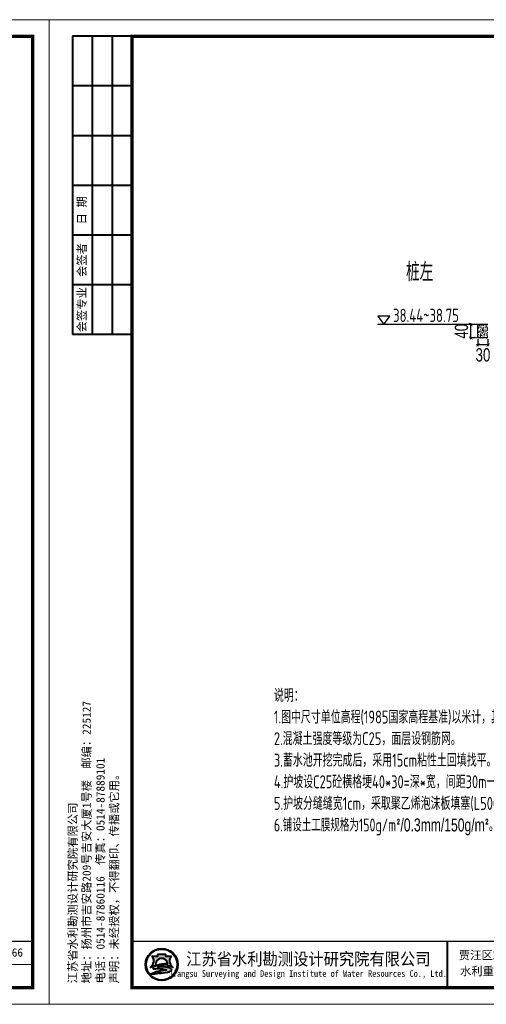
# Model space of a CAD drawing. Extents: x 195980 to 4556207, y -3208917 to -20115.
# Tile 4 of 6: x 204291 to 205697, y -23085 to -20115. Entities that reach past the tile are written whole.
import ezdxf
from ezdxf.enums import TextEntityAlignment as Align

# ---------------------------------------------------------------- set-up
doc = ezdxf.new("R2010")
doc.units = 0
doc.header["$MEASUREMENT"] = 0
doc.layers.get('0').update_dxf_attribs({"linetype": 'CONTINUOUS'})
doc.layers.get('DEFPOINTS').update_dxf_attribs({"linetype": 'CONTINUOUS'})
doc.layers.add('1', color=7, linetype='CONTINUOUS', lineweight=40)
doc.layers.add('文字', color=7, linetype='CONTINUOUS')
doc.layers.add('设计河道断面', color=1, linetype='CONTINUOUS')
doc.styles.add('HZTXT', font='hztxt_e.shx', dxfattribs={"width": 0.75, "bigfont": 'hztxt.shx'})
doc.styles.add('LYJFS', font='times.ttf', dxfattribs={"width": 0.7})
doc.styles.add('宋体', font='txt', dxfattribs={"width": 0.8, "height": 3.5})
doc.styles.add('样式 1', font='tssdeng.shx', dxfattribs={"width": 0.73, "bigfont": 'hztxt.shx'})
doc.dimstyles.new('副本 STANDARD', dxfattribs={"dimscale": 0, "dimtxt": 40, "dimasz": 10, "dimexe": 4, "dimexo": 4, "dimgap": 3, "dimtad": 1, "dimdec": 0, "dimzin": 0, "dimdsep": 46, "dimtxsty": 'HZTXT', "dimblk1": 'ARCHTICK', "dimblk2": 'ARCHTICK', "dimsah": 1, "dimcen": -0.09, "dimdle": 4, "dimclrd": 7, "dimclre": 7, "dimclrt": 7, "dimadec": 0, "dimazin": 0, "dimtfac": 1, "dimtdec": 0, "dimtofl": 0, "dimtmove": 2, "dimatfit": 3, "dimldrblk": 'ARCHTICK', "dimfxl": 0, "dimtolj": 1, "dimtzin": 0, "dimarcsym": 0})

# ---------------------------------------------------------------- blocks, each defined once
blk = doc.blocks.new('A$C182C1963')
at = {"layer": '1'}
h = blk.add_hatch(color=0, dxfattribs=at)
h.dxf.hatch_style = 1
h.paths.add_polyline_path([(387.6635072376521, 120.0000167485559, 1), (290.8865942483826, 120.0000167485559, 1)])
h.paths.add_polyline_path([(386.0348662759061, 120.0000167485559, 1), (292.5152352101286, 120.0000167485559, 1)], flags=16)
edge = h.paths.add_edge_path(flags=0)
edge.add_arc((383.4861905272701, 131.3700275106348), 20.66422200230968, 138.9741968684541, 204.1180883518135)
edge.add_arc((398.8515110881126, 138.2490898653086), 37.49914329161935, 204.1180883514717, 226.3928939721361)
edge.add_arc((409.9479209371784, 225.2986845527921), 120.0340818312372, 240.992989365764, 252.0665643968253, ccw=False)
edge.add_arc((358.8031712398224, 51.31315303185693), 69.36886086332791, 95.84285117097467, 98.84278199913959)
edge.add_line((348.1395339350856, 119.8574868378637), (348.1395370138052, 119.8574873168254))
edge.add_line((348.1395370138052, 119.8574873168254), (351.6060651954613, 120.396784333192))
edge.add_arc((409.9479209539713, 225.2986845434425), 120.0340818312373, 240.9190991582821, 240.9547345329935)
edge.add_arc((369.4667676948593, -17.23118712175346), 138.7377217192, 95.21036804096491, 97.36945019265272, ccw=False)
edge.add_ellipse((339.2750507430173, 122.9239386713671), major_axis=(-17.73815560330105, 0), ratio=0.8776980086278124, start_angle=172.6538623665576, end_angle=176.9129867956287)
edge.add_arc((355.1986943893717, 19.61409827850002), 102.4870363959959, 88.99992913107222, 98.52267106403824)
edge.add_arc((351.2653972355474, 45.86135578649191), 75.94670193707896, 98.5226710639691, 116.8491074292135)
edge.add_line((316.9646466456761, 113.62093108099), (316.9646378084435, 113.6209266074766))
edge.add_line((316.9646378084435, 113.6209266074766), (316.9646411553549, 113.620928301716))
edge.add_line((316.9646411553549, 113.620928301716), (321.8454333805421, 116.0916477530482))
edge.add_ellipse((339.2750507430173, 122.9239386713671), major_axis=(-17.73815560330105, 0), ratio=0.8776980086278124, start_angle=176.9129867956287, end_angle=378.3747381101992)
edge.add_arc((268.6021805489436, 225.2986845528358), 120.0340818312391, 290.1465745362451, 296.64951941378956, ccw=False)
edge.add_line((309.9446732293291, 112.6089374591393), (309.9446861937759, 112.6089422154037))
edge.add_arc((299.2446172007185, 141.7747607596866), 31.06664526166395, 282.3877277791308, 290.1465811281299, ccw=False)
edge.add_arc((279.6985903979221, 138.2490898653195), 37.49914329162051, 314.3441213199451, 335.8819116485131)
edge.add_arc((295.0639109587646, 131.3700275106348), 20.66422200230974, 335.8819116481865, 401.0258031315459)
edge.add_line((310.6532903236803, 144.9339989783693), (327.6243230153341, 144.9339989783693))
edge.add_line((327.6243230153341, 144.9339989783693), (327.6243230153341, 150.8006447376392))
edge.add_line((327.6243230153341, 150.8006447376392), (350.9257784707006, 150.8006447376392))
edge.add_line((350.9257784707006, 150.8006447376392), (350.9257784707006, 144.9339989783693))
edge.add_line((350.9257784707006, 144.9339989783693), (367.8968111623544, 144.9339989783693))
h = blk.add_hatch(color=0, dxfattribs=at)
h.dxf.hatch_style = 1
edge = h.paths.add_edge_path()
edge.add_arc((358.0942437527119, 95.75134737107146), 14.61698591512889, 43.31770961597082, 70.37003522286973)
edge.add_arc((344.2981003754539, 57.07130054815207), 55.68375586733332, 70.37003522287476, 84.52854590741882)
edge.add_arc((338.4297766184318, -4.193492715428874), 117.2289597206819, 84.5285459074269, 95.17746754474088)
edge.add_arc((339.845647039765, 98.71857969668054), 18.31337926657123, 111.7965680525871, 130.9174013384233, ccw=False)
edge.add_arc((358.8031712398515, 51.31315303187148), 69.36886086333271, 98.84274785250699, 111.79656805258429, ccw=False)
edge.add_arc((369.4667676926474, -17.23118711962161), 138.73772171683, 95.21036804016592, 98.84274785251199, ccw=False)
edge.add_ellipse((339.2750507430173, 122.9239386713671), major_axis=(-17.73815560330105, 0), ratio=0.8776980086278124, start_angle=172.6538623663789, end_angle=176.9129867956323)
edge.add_arc((355.1986943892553, 19.61409827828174), 102.4870363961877, 88.99992913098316, 98.52267106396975)
edge.add_arc((351.2653972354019, 45.86135578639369), 75.94670193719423, 98.5226710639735, 116.8491039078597)
edge.add_arc((322.5213717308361, 102.6438816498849), 12.30336571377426, 116.8491039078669, 139.2900683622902)
edge.add_arc((314.6766120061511, 109.3938056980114), 1.954369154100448, 139.2900683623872, 263.050638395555)
edge.add_arc((316.5081079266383, 124.4199200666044), 17.0916902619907, 263.0506383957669, 272.136251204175)
edge.add_arc((328.184584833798, -188.6063797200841), 296.1523112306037, 88.46268833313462, 92.13625120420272, ccw=False)
edge.add_arc((334.7617713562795, 56.46727776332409), 50.99041171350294, 68.07113774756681, 88.46268833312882, ccw=False)
edge.add_arc((375.8583982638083, -109.1731708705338), 214.080615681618, 95.91294384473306, 98.79521578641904)
edge.add_arc((362.1855393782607, -20.80306901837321), 124.6590188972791, 98.79521578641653, 117.8496747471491)
edge.add_arc((947.1746181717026, -2284.932857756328), 2459.934265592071, 104.7703900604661, 105.15790668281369, ccw=False)
edge.add_line((320.0240243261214, 93.7135480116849), (311.988818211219, 90.45503037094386))
edge.add_arc((525.6005322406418, -881.2406919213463), 994.8982566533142, 100.90627282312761, 102.39834375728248, ccw=False)
edge.add_line((337.3628490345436, 95.68771677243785), (331.2568751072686, 93.80186679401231))
edge.add_arc((308.1631531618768, 379.7211254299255), 286.8503833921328, 274.6177604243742, 279.6944367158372)
edge.add_arc((348.7654448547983, 142.0489848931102), 45.73507388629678, 279.694436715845, 287.6119267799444)
edge.add_arc((357.6081272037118, 114.1934379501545), 16.50966496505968, 287.6119267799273, 311.5140981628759)
edge.add_arc((366.7270248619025, 103.8915080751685), 2.751610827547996, 311.5140981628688, 403.3177096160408)
edge = h.paths.add_edge_path()
edge.add_arc((383.4861905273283, 131.3700275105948), 20.66422200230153, 138.9741968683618, 204.1180883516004, ccw=False)
edge.add_line((367.8968111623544, 144.9339989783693), (350.9257784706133, 144.9339989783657))
edge.add_line((350.9257784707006, 144.9339989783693), (350.9257784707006, 150.8006447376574))
edge.add_line((350.9257784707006, 150.8006447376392), (327.6243230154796, 150.8006447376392))
edge.add_line((327.6243230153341, 150.8006447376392), (327.6243230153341, 144.9339989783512))
edge.add_line((327.6243230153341, 144.9339989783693), (310.653290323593, 144.933998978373))
edge.add_arc((295.0639109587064, 131.3700275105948), 20.66422200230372, -24.118088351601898, 41.0258031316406, ccw=False)
edge.add_arc((279.698590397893, 138.2490898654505), 37.49914329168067, 314.34412131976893, 335.8819116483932, ccw=False)
edge.add_arc((299.2446172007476, 141.7747607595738), 31.06664526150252, 282.3877277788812, 290.1465811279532)
edge.add_arc((268.602180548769, 225.2986845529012), 120.0340818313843, 290.1465811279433, 296.6495194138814)
edge.add_ellipse((339.2750507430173, 122.9239386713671), major_axis=(-17.73815560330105, 0), ratio=0.8776980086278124, start_angle=176.9129867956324, end_angle=378.37473811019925, ccw=False)
edge.add_ellipse((339.2750507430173, 122.9239386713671), major_axis=(-17.73815560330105, 0), ratio=0.8776980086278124, start_angle=172.653862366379, end_angle=176.9129867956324, ccw=False)
edge.add_ellipse((339.2750507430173, 122.9239386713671), major_axis=(-17.73815560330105, 0), ratio=0.8776980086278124, start_angle=161.6252618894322, end_angle=172.653862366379, ccw=False)
edge.add_arc((409.9479209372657, 225.2986845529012), 120.0340818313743, 243.3504805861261, 249.853418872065)
edge.add_arc((379.3054842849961, 141.7747607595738), 31.06664526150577, 249.8534188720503, 257.61227222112)
edge.add_arc((398.8515110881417, 138.2490898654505), 37.49914329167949, 204.1180883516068, 225.6558786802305, ccw=False)
at = {"layer": '1', "color": 0, "lineweight": 0}
for p, q in [((5.528389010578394e-05, 1.674855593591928e-05), (5.528389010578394e-05, 2970.000016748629)), ((5.528389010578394e-05, 2970.000016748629), (4200.00005528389, 2970.000016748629)), ((4200.00005528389, 2970.000016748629), (4200.00005528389, 1.674855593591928e-05)), ((4150.00005528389, 120.0000167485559), (2350.00005528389, 120.0000167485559)), ((4200.00005528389, 1.674855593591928e-05), (5.528389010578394e-05, 1.674855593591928e-05))]:
    blk.add_line(p, q, dxfattribs=at)
at = {"layer": '1', "color": 0}
for p, q in [((250.0000552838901, 2920.000016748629), (70.0000552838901, 2920.000016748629)), ((70.0000552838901, 2920.000016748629), (70.0000552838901, 2020.000016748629)), ((130.0000552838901, 2920.000016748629), (130.0000552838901, 2020.000016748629)), ((190.0000552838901, 2920.000016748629), (190.0000552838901, 2020.000016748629)), ((250.0000552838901, 2770.000016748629), (70.0000552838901, 2770.000016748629)), ((250.0000552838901, 2620.000016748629), (70.0000552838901, 2620.000016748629)), ((250.0000552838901, 2470.000016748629), (70.0000552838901, 2470.000016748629)), ((250.0000552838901, 2320.000016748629), (70.0000552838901, 2320.000016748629)), ((250.0000552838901, 2170.000016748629), (70.0000552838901, 2170.000016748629)), ((250.0000552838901, 2020.000016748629), (70.0000552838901, 2020.000016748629)), ((1200.00005528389, 190.0000167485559), (1200.00005528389, 50.00001674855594)), ((1650.00005528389, 190.0000167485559), (1650.00005528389, 50.00001674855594)), ((2350.00005528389, 190.0000167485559), (2350.00005528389, 50.00001674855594)), ((2600.00005528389, 190.0000167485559), (2600.00005528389, 50.00001674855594)), ((2750.00005528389, 190.0000167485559), (2750.00005528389, 50.00001674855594)), ((2900.00005528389, 190.0000167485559), (2900.00005528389, 50.00001674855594)), ((3050.00005528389, 190.0000167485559), (3050.00005528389, 50.00001674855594)), ((3200.00005528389, 190.0000167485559), (3200.00005528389, 50.00001674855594)), ((3350.00005528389, 190.0000167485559), (3350.00005528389, 50.00001674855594)), ((3500.00005528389, 190.0000167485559), (3500.00005528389, 50.00001674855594)), ((3650.00005528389, 190.0000167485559), (3650.00005528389, 50.00001674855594)), ((3800.00005528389, 120.0000167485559), (3800.00005528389, 50.00001674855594))]:
    blk.add_line(p, q, dxfattribs=at)
at = {"layer": '1', "color": 0, "lineweight": 0, "const_width": 10}
blk.add_lwpolyline([(250.0000552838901, 2920.000016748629), (4150.00005528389, 2920.000016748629), (4150.00005528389, 50.00001674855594), (250.0000552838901, 50.00001674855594)], close=True, dxfattribs=at)
at = {"layer": '1', "color": 0, "lineweight": 0, "const_width": 4}
blk.add_lwpolyline([(4150.00005528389, 190.0000167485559), (250.0000552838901, 190.0000167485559)], dxfattribs=at)
at = {"layer": '1', "color": 0}
for points in [[(322.4412734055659, 118.0161935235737, -0.02838203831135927), (309.9446861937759, 112.6089422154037, -0.03386732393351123), (305.9092243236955, 111.4314013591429, 0.09425397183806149), (313.9242542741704, 122.9262415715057, 0.2921547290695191), (310.6532903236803, 144.9339989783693), (327.6243230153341, 144.9339989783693), (327.6243230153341, 150.8006447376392), (350.9257784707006, 150.8006447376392), (350.9257784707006, 144.9339989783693), (367.8968111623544, 144.9339989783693, 0.29215472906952), (364.6258472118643, 122.9262415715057, 0.09425397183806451), (372.6408771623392, 111.4314013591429, -0.03386732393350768), (368.6054152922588, 112.6089422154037, -0.02838203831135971), (356.1088280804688, 118.0161935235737)], [(356.9874665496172, 122.0855231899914, 0.04157472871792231), (340.0100399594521, 120.9694010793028, 0.08013502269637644), (316.9646508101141, 113.6209331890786, 0.09823132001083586), (313.1951585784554, 110.668503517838, 0.599439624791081), (314.4401488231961, 107.4537943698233, 0.03966424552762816), (317.1452174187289, 107.3401083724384, -0.01603031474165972), (336.1297386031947, 107.4393363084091, -0.08921046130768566), (353.8044019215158, 103.7684437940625, 0.01257694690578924), (343.1247617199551, 102.3901034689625, 0.08333285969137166), (303.950656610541, 89.41747997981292, -0.001690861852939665), (320.0240243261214, 93.7135480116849), (311.9888182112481, 90.45503037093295, -0.006510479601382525), (337.3628490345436, 95.68771677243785), (331.2568751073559, 93.80186679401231, 0.02215480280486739), (356.4669417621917, 96.96701589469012, 0.03456031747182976), (362.6034284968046, 98.45761886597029, 0.1046726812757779), (368.5508043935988, 101.8311221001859, 0.4234638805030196), (368.72898887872, 105.7792321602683, 0.1185893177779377), (363.0047354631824, 109.5188216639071, 0.06185687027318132), (349.6075361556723, 112.5013515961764, 0.04649815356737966), (327.8509267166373, 112.5571686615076, -0.08362449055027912), (333.045665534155, 115.722700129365, -0.05658197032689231), (348.1395747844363, 119.8574931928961, -0.01585057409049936), (356.8676080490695, 120.9332678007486)]]:
    blk.add_lwpolyline(points, format="xyb", dxfattribs=at)
for radius in [48.38845649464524, 46.75981553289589]:
    blk.add_circle((339.2750507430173, 120.0000167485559), radius, dxfattribs=at)
blk.add_arc((358.8031712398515, 51.31315303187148), 69.36886086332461, 98.84274785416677, 111.7965680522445, dxfattribs=at)
for start_param, end_param in [(2.820892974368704, 6.603884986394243), (3.013378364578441, 3.087714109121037)]:
    blk.add_ellipse((339.2750507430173, 122.9239386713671), major_axis=(-17.73815560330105, 0), ratio=0.8776980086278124, start_param=start_param, end_param=end_param, dxfattribs=at)
at = {"layer": '1', "color": 0, "style": '宋体'}
for s, height, width, p in [('江苏省水利勘测设计研究院有限公司', 37.5, 0.9, (781.2732477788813, 137.5084757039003)), ('Jiangsu Surveying and Design Institute of Water Resources Co., Ltd.', 20, 0.8, (779.551968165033, 90.13405473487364))]:
    blk.add_text(s, height=height, dxfattribs=dict(at, width=width)).set_placement(p, align=Align.MIDDLE)
at = {"layer": '1', "color": 0, "style": 'LYJFS'}
for s, p in [('贾汪区2018年度小型农田', (1425.910401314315, 148.0961932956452)), ('招标图', (2428.33935543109, 155.0000167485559)), ('水利重点县节余资金工程', (1425.910401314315, 99.86125434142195)), ('土  建', (2428.33935543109, 85.00001674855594))]:
    blk.add_text(s, height=25, dxfattribs=at).set_placement(p, align=Align.MIDDLE_CENTER)
at = {"layer": '1', "color": 0, "char_height": 25, "rotation": 90, "style": '宋体'}
for s, insert, attachment_point in [('{\\W1;日 期}', (100.0000552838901, 2395.000016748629), 5), ('{\\W1;会签者}', (100.0000552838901, 2245.000016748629), 5), ('{\\W1;会签专业}', (100.0000552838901, 2095.000016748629), 5), ('{\\W1;江苏省水利勘测设计研究院有限公司\\P地址：扬州市吉安路209号吉安大厦1号楼  邮编：225127\\P电话：0514-87860116  传真：0514-87889101\\P声明：未经授权，不得翻印、传播或它用。}', (58.78850743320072, 62.98895180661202), 1)]:
    blk.add_mtext(s, dxfattribs=dict(at, insert=insert, attachment_point=attachment_point))
at = {"layer": '1', "color": 0, "char_height": 25, "attachment_point": 5, "style": '宋体'}
for s, insert in [('{\\W1;批 准}', (2675.00005528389, 155.0000167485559)), ('{\\W1;核 定}', (2824.37505528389, 154.7222389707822)), ('{\\W1;审 查}', (2974.30561083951, 154.7328794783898)), ('{\\W1;校 核}', (3124.6528330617, 155.4328323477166)), ('{\\W1;设 计}', (3274.72227750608, 155.9333224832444)), ('{\\W1;制 图}', (3424.16672195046, 154.7792583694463)), ('{\\W1;日 期}', (3575.00005528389, 155.0000167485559)), ('{\\W1;设计}', (2555.021591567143, 155.0000167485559)), ('{\\W1;甲级设计证书编号A132012666}', (3900.00005528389, 155.0000167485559)), ('{\\W1;图 号}', (3725.00005528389, 85.00001674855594)), ('{\\W1;部分}', (2555.021591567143, 85.00001674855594)), ('{\\W1;2018.10}', (3575.00005528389, 85.00001674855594))]:
    blk.add_mtext(s, dxfattribs=dict(at, insert=insert))
blk = doc.blocks.new('_ARCHTICK')
at = {"color": 0, "linetype": 'ByBlock', "const_width": 0.15}
blk.add_lwpolyline([(-0.5, -0.5), (0.5, 0.5)], dxfattribs=at)
blk = doc.blocks.new('*D213')
at = {"layer": 'DEFPOINTS', "color": 0, "ltscale": 10, "transparency": 16777216}
for p in [(205672.3519177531, -21074.3775445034), (205702.3519177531, -21074.3775445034), (205672.3519177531, -21095.3775445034)]:
    blk.add_point(p, dxfattribs=at)
at = {"layer": '设计河道断面', "color": 7, "lineweight": -2, "ltscale": 10, "transparency": 16777216}
for p, q in [((205672.3519177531, -21078.3775445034), (205672.3519177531, -21099.3775445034)), ((205702.3519177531, -21078.3775445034), (205702.3519177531, -21099.3775445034)), ((205706.3519177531, -21095.3775445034), (205668.3519177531, -21095.3775445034))]:
    blk.add_line(p, q, dxfattribs=at)
at = {"layer": '设计河道断面', "color": 7, "lineweight": -2, "ltscale": 10, "transparency": 16777216, "xscale": 10, "yscale": 10, "zscale": 10, "rotation": 180}
blk.add_blockref('_ARCHTICK', (205672.3519177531, -21095.3775445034), dxfattribs=at)
at = {"layer": '设计河道断面', "color": 7, "lineweight": -2, "ltscale": 10, "transparency": 16777216, "xscale": 10, "yscale": 10, "zscale": 10}
blk.add_blockref('_ARCHTICK', (205702.3519177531, -21095.3775445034), dxfattribs=at)
at = {"layer": '设计河道断面', "color": 7, "ltscale": 10, "transparency": 16777216, "insert": (205687.3519177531, -21125.8775445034), "char_height": 40, "attachment_point": 5, "style": 'HZTXT'}
blk.add_mtext('\\A1;30', dxfattribs=at)
blk = doc.blocks.new('*D214')
at = {"layer": 'DEFPOINTS', "color": 0, "ltscale": 10, "transparency": 16777216}
for p in [(205651.0965091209, -21034.3775445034), (205672.3519177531, -21034.3775445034), (205672.3519177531, -21074.3775445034)]:
    blk.add_point(p, dxfattribs=at)
at = {"layer": '设计河道断面', "color": 7, "lineweight": -2, "ltscale": 10, "transparency": 16777216}
for p, q in [((205668.3519177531, -21034.3775445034), (205647.0965091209, -21034.3775445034)), ((205651.0965091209, -21078.3775445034), (205651.0965091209, -21030.3775445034)), ((205668.3519177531, -21074.3775445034), (205647.0965091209, -21074.3775445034))]:
    blk.add_line(p, q, dxfattribs=at)
at = {"layer": '设计河道断面', "color": 7, "lineweight": -2, "ltscale": 10, "transparency": 16777216, "xscale": 10, "yscale": 10, "zscale": 10}
for p, rotation in [((205651.0965091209, -21034.3775445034), 90), ((205651.0965091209, -21074.3775445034), 270)]:
    blk.add_blockref('_ARCHTICK', p, dxfattribs=dict(at, rotation=rotation))
at = {"layer": '设计河道断面', "color": 7, "ltscale": 10, "transparency": 16777216, "insert": (205622.5965091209, -21054.37754450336), "char_height": 40, "attachment_point": 5, "rotation": 90, "style": 'HZTXT'}
blk.add_mtext('\\A1;40', dxfattribs=at)

msp = doc.modelspace()

# ---------------------------------------------------------------- hatches: boundary and pattern name
at = {"ltscale": 10}
h = msp.add_hatch(dxfattribs=at)
h.set_pattern_fill('AR-CONC', color=256, scale=2)
h.set_pattern_definition([(130, (408561.3704670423, -298.7734124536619), (-14.34520365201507, -1.255042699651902), [1.5, -16.5]), (185, (408561.3704670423, -298.7734124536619), (2.77502667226, 15.04384267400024), [1.2, -13.2]), (79.54860000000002, (408560.1750334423, -298.8779992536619), (-11.57018763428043, 13.78879084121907), [1.274803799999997, -14.02284223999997]), (133.8158, (408561.3704670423, -294.7734124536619), (-21.34482097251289, -3.310380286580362), [2.25, -24.75]), (83.3644, (408559.5917321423, -295.0492785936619), (-18.69325411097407, 19.48235741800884), [1.91220576, -21.03426]), (188.8158, (408561.3704670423, -294.7734124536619), (-18.69323890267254, 19.48237201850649), [1.799999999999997, -19.79999999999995]), (159, (408559.3704670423, -295.7734124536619), (-11.93814104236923, -8.052377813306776), [1.5, -16.5]), (214, (408559.3704670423, -295.7734124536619), (-4.866306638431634, 14.50300090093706), [1.2, -13.2]), (108.5485999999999, (408558.3756223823, -296.4444445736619), (-16.8044525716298, 6.450609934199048), [1.274803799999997, -14.02284223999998]), (142.5, (408561.3704670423, -298.7734124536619), (-0.2431971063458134, 6.65787707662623), [0, -13.04, 0, -13.4, 0, -13.25]), (172.5, (408561.3704670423, -298.7734124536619), (-5.261390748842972, 7.888234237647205), [0, -7.64, 0, -12.74, 0, -5.05]), (212.5, (408565.8304670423, -298.7734124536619), (-10.67644872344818, -0.451097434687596), [0, -4.999999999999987, 0, -15.59999999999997, 0, -20.69999999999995]), (222.5, (408567.8304670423, -298.7734124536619), (-11.66372338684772, 2.002099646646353), [0, -6.5, 0, -10.36, 0, -14.7])])
h.paths.add_polyline_path([(205672.3519177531, -21034.3775445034), (205672.3519177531, -21074.3775445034), (205702.3519177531, -21074.3775445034), (205702.3519177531, -21034.3775445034)])

# ---------------------------------------------------------------- linework, layer by layer
msp.add_lwpolyline([(205388.6561389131, -21034.3775445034), (205406.5672528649, -21008.89714770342), (205370.7450249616, -21008.89714770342)], close=True)
at = {"layer": '设计河道断面', "ltscale": 10}
for p, q in [((205702.3519177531, -21034.3775445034), (205370.0114157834, -21034.3775445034)), ((205672.3519177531, -21074.3775445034), (205672.3519177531, -21034.3775445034)), ((205702.3519177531, -21034.3775445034), (205672.3519177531, -21034.3775445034)), ((205702.3519177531, -21074.3775445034), (205672.3519177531, -21074.3775445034))]:
    msp.add_line(p, q, dxfattribs=at)

# ---------------------------------------------------------------- block references
at = {"layer": '1', "color": 0}
for p in [(200179.8878091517, -23084.66391544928), (204379.8878091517, -23084.66391544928)]:
    msp.add_blockref('A$C182C1963', p, dxfattribs=at)

# ---------------------------------------------------------------- texts
at = {"style": '样式 1', "width": 0.73}
for s, height, p in [('桩左', 56, (205455.7015679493, -20903.64156838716)), ('38.44~38.75', 40, (205416.4898278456, -21026.57307786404))]:
    msp.add_text(s, height=height, dxfattribs=at).set_placement(p)
at = {"layer": '文字', "insert": (205057.2856369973, -22133.56573733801), "char_height": 39.05556480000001, "width": 1806.504139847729, "attachment_point": 1, "style": '样式 1'}
msp.add_mtext('说明：\\P1.图中尺寸单位高程(1985国家高程基准)以米计，其余均以厘米计。\\P2.混凝土强度等级为C25，面层设钢筋网。\\P3.蓄水池开挖完成后，采用15cm粘性土回填找平。\\P4.护坡设C25砼横格埂40*30=深*宽，间距30m一道。\\P5.护坡分缝缝宽1cm，采取聚乙烯泡沫板填塞(L500型，抗拉抗压强度大于0.15MPa)；护坡分块尺寸为3.0×3.0m，并分块浇筑。\\P{\\W0.7;\\C0;6.铺设土工膜规格为150g/m\\fISOCPEUR|b0|i0|c0|p34;²\\Fhztxt_e,hztxt|c134;/0.3mm/150g/m\\fISOCPEUR|b0|i0|c0|p34;²\\Fhztxt_e,hztxt|c134;。}', dxfattribs=at)

# ---------------------------------------------------------------- dimensions: what is measured, and where the dimension line sits
at = {"layer": '设计河道断面', "ltscale": 10}
dim = msp.add_linear_dim(base=(205651.0965091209, -21034.3775445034), p1=(205672.3519177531, -21074.3775445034), p2=(205672.3519177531, -21034.3775445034), angle=90, dimstyle='副本 STANDARD', override={"dimscale": 1}, dxfattribs=at)
dim.commit()
dim.dimension.update_dxf_attribs({"geometry": '*D214', "text_midpoint": (205622.5965091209, -21054.37754450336)})
dim = msp.add_linear_dim(base=(205672.3519177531, -21095.3775445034), p1=(205702.3519177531, -21074.3775445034), p2=(205672.3519177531, -21074.3775445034), angle=180, dimstyle='副本 STANDARD', override={"dimscale": 1}, dxfattribs=at)
dim.commit()
dim.dimension.update_dxf_attribs({"geometry": '*D213', "text_midpoint": (205687.3519177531, -21125.8775445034), "dimtype": 160})

doc.saveas('drawing.dxf')
